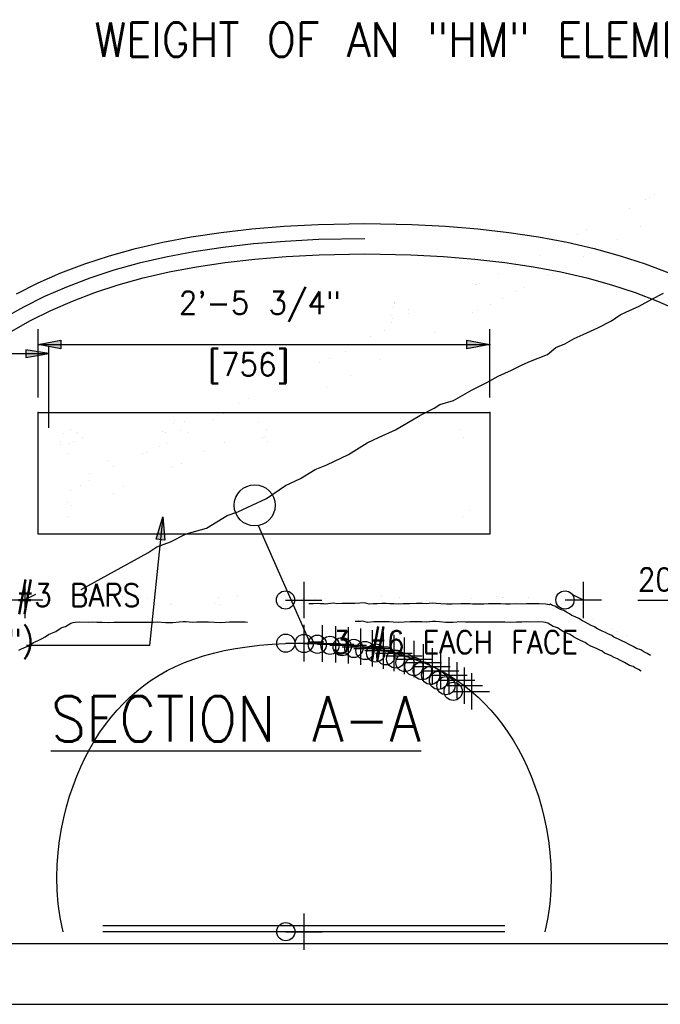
# Model space of a CAD drawing. Extents: x -23 to 2859, y -15 to 3983.
# Tile 41 of 50: x 177 to 213, y 163 to 217. Entities that reach past the tile are written whole.
import ezdxf
from ezdxf.enums import TextEntityAlignment as Align

# ---------------------------------------------------------------- set-up
doc = ezdxf.new("R2010")
doc.units = 0
doc.header["$LTSCALE"] = 25.4
doc.header["$MEASUREMENT"] = 0
doc.linetypes.add('HIDDEN2', pattern=[0.1875, 0.125, -0.0625])
for name, color, linetype in [('ARC-CENT', 1, 'CONTINUOUS'), ('ARC-CONST', 1, 'CONTINUOUS'), ('ARC-PTS', 1, 'CONTINUOUS'), ('ARC-SOIL', 1, 'CONTINUOUS'), ('BDR-TEXT', 1, 'CONTINUOUS'), ('BORDER', 1, 'CONTINUOUS'), ('COL_NUM', 7, 'CONTINUOUS'), ('FORM', 1, 'CONTINUOUS'), ('LABELS', 7, 'CONTINUOUS'), ('PAN_TS', 7, 'CONTINUOUS'), ('POINTS', 1, 'CONTINUOUS'), ('RS_LABELS', 7, 'CONTINUOUS'), ('TRASH', 1, 'CONTINUOUS')]:
    doc.layers.add(name, color=color, linetype=linetype)
doc.styles.add('TXT_SHX', font='txt.shx')

# ---------------------------------------------------------------- blocks, each defined once
blk = doc.blocks.new('SO3_B0')
at = {"layer": 'RS_LABELS', "linetype": 'CONTINUOUS'}
for points in [[(14.594, 32.437), (16.094, 32.719), (16.094, 32.156)], [(44.344, 32.437), (42.844, 32.156), (42.844, 32.719)], [(22.81, 21.079), (22.937, 19.558), (22.378, 19.615)]]:
    blk.add_hatch(color=7, dxfattribs=at).paths.add_polyline_path(points)
at = {"layer": 'BORDER', "color": 5, "linetype": 'CONTINUOUS'}
blk.add_lwpolyline([(44.344, 19.954), (14.594, 19.954), (14.594, 27.954), (44.344, 27.954)], close=True, dxfattribs=at)
at = {"layer": 'COL_NUM', "color": 7, "linetype": 'CONTINUOUS', "const_width": 0.00035}
for points in [[(15.902, 22.079), (15.902, 25.829, -0.414214), (16.902, 26.829), (42.219, 26.829, -0.414214), (43.219, 25.829), (43.219, 22.079, -0.414214), (42.219, 21.079), (16.902, 21.079, -0.414214)], [(16.574, 26.075, 1), (16.949, 26.075, 1)], [(29.356, 26.196, 1), (29.731, 26.196, 1)], [(42.414, 26.127, 1), (42.789, 26.127, 1)], [(16.418, 21.873, 1), (16.793, 21.873, 1)], [(29.126, 21.769, 1), (29.501, 21.769, 1)], [(42.183, 21.7, 1), (42.558, 21.7, 1)]]:
    blk.add_lwpolyline(points, format="xyb", close=True, dxfattribs=at)
for points in [[(19.621, 24.317), (17.27, 26.542, 0.406139), (16.224, 26.528), (16.26, 26.585, 0.425689), (16.281, 25.504), (18.661, 23.303)], [(32.725, 21.055), (29.1, 21.055, -0.414214), (28.725, 21.43), (28.725, 26.128, -0.414214), (29.475, 26.878, -0.414214), (30.225, 26.128), (30.225, 23.805)]]:
    blk.add_lwpolyline(points, format="xyb", dxfattribs=at)
at = {"layer": 'LABELS', "color": 253, "linetype": 'CONTINUOUS'}
for p, q in [((29.092, 20.512), (32.478, 12.856)), ((21.934, 12.62), (13.833, 12.62)), ((32.478, 12.856), (33.419, 12.856))]:
    blk.add_line(p, q, dxfattribs=at)
blk.add_circle((28.86, 21.844), 1.352, dxfattribs=at)
at = {"layer": 'PAN_TS', "color": 24, "linetype": 'CONTINUOUS'}
for p in [(14.594, 27.954), (44.344, 27.954)]:
    blk.add_point(p, dxfattribs=at)
at = {"layer": 'POINTS', "color": 7, "linetype": 'CONTINUOUS'}
blk.add_line((22.81, 21.079), (21.934, 12.62), dxfattribs=at)
at = {"layer": 'RS_LABELS', "color": 7, "linetype": 'CONTINUOUS'}
for p, q in [((14.594, 28.954), (14.594, 33.437)), ((44.344, 28.954), (44.344, 33.437)), ((14.594, 32.437), (44.344, 32.437))]:
    blk.add_line(p, q, dxfattribs=at)
for points in [[(14.594, 32.437), (16.094, 32.719), (16.094, 32.156)], [(44.344, 32.437), (42.844, 32.156), (42.844, 32.719)], [(22.81, 21.079), (22.937, 19.558), (22.378, 19.615)]]:
    blk.add_lwpolyline(points, close=True, dxfattribs=at)
at = {"layer": 'RS_LABELS', "color": 24, "linetype": 'CONTINUOUS'}
blk.add_point((44.344, 32.437), dxfattribs=at)
at = {"layer": 'POINTS', "color": 5, "linetype": 'CONTINUOUS', "style": 'TXT_SHX', "width": 0.9}
blk.add_text('WEIGHT OF AN "HM" ELEMENT=12,200# [5,500kg]', height=2.25, dxfattribs=at).set_placement((18.313, 51.383))
at = {"layer": 'POINTS', "color": 253, "linetype": 'CONTINUOUS', "style": 'TXT_SHX', "width": 0.9}
for s, p in [('TIES - #3 BARS', (21.322, 15.173)), ('(TYPE "E")', (14.32, 12.212))]:
    blk.add_text(s, height=1.5, dxfattribs=at).set_placement(p, align=Align.RIGHT)
blk.add_text('3 #6 EACH FACE', height=1.5, dxfattribs=at).set_placement((33.995, 12.077))
at = {"layer": 'POINTS', "color": 1, "linetype": 'CONTINUOUS', "style": 'TXT_SHX', "width": 0.9}
blk.add_text('%%uSECTION A-A', height=3, dxfattribs=at).set_placement((15.429, 6.283))
at = {"layer": 'RS_LABELS', "color": 5, "linetype": 'CONTINUOUS', "style": 'TXT_SHX', "width": 0.95}
for s, p in [('2\'-5 3/4" ', (29.831, 34.437)), ('[756]', (28.467, 30.376))]:
    blk.add_text(s, height=1.5, dxfattribs=at).set_placement(p, align=Align.CENTER)
blk = doc.blocks.new('SO3_B1')
at = {"layer": 'RS_LABELS', "linetype": 'CONTINUOUS'}
for points in [[(14.594, 32.437), (16.094, 32.719), (16.094, 32.156)], [(44.344, 32.437), (42.844, 32.156), (42.844, 32.719)], [(22.81, 21.079), (22.937, 19.558), (22.378, 19.615)]]:
    blk.add_hatch(color=7, dxfattribs=at).paths.add_polyline_path(points)
at = {"layer": 'BORDER', "color": 5, "linetype": 'CONTINUOUS'}
blk.add_lwpolyline([(44.344, 19.954), (14.594, 19.954), (14.594, 27.954), (44.344, 27.954)], close=True, dxfattribs=at)
at = {"layer": 'COL_NUM', "color": 7, "linetype": 'CONTINUOUS', "const_width": 0.00035}
for points in [[(15.902, 22.079), (15.902, 25.829, -0.414214), (16.902, 26.829), (42.219, 26.829, -0.414214), (43.219, 25.829), (43.219, 22.079, -0.414214), (42.219, 21.079), (16.902, 21.079, -0.414214)], [(16.574, 26.075, 1), (16.949, 26.075, 1)], [(29.356, 26.196, 1), (29.731, 26.196, 1)], [(42.414, 26.127, 1), (42.789, 26.127, 1)], [(16.418, 21.873, 1), (16.793, 21.873, 1)], [(29.126, 21.769, 1), (29.501, 21.769, 1)], [(42.183, 21.7, 1), (42.558, 21.7, 1)]]:
    blk.add_lwpolyline(points, format="xyb", close=True, dxfattribs=at)
for points in [[(19.621, 24.317), (17.27, 26.542, 0.406139), (16.224, 26.528), (16.26, 26.585, 0.425689), (16.281, 25.504), (18.661, 23.303)], [(32.725, 21.055), (29.1, 21.055, -0.414214), (28.725, 21.43), (28.725, 26.128, -0.414214), (29.475, 26.878, -0.414214), (30.225, 26.128), (30.225, 23.805)]]:
    blk.add_lwpolyline(points, format="xyb", dxfattribs=at)
at = {"layer": 'LABELS', "color": 253, "linetype": 'CONTINUOUS'}
for p, q in [((29.092, 20.512), (32.478, 12.856)), ((21.934, 12.62), (13.833, 12.62)), ((32.478, 12.856), (33.419, 12.856))]:
    blk.add_line(p, q, dxfattribs=at)
blk.add_circle((28.86, 21.844), 1.352, dxfattribs=at)
at = {"layer": 'PAN_TS', "color": 24, "linetype": 'CONTINUOUS'}
for p in [(14.594, 27.954), (44.344, 27.954)]:
    blk.add_point(p, dxfattribs=at)
at = {"layer": 'POINTS', "color": 7, "linetype": 'CONTINUOUS'}
blk.add_line((22.81, 21.079), (21.934, 12.62), dxfattribs=at)
at = {"layer": 'RS_LABELS', "color": 7, "linetype": 'CONTINUOUS'}
for p, q in [((14.594, 28.954), (14.594, 33.437)), ((44.344, 28.954), (44.344, 33.437)), ((14.594, 32.437), (44.344, 32.437))]:
    blk.add_line(p, q, dxfattribs=at)
for points in [[(14.594, 32.437), (16.094, 32.719), (16.094, 32.156)], [(44.344, 32.437), (42.844, 32.156), (42.844, 32.719)], [(22.81, 21.079), (22.937, 19.558), (22.378, 19.615)]]:
    blk.add_lwpolyline(points, close=True, dxfattribs=at)
at = {"layer": 'RS_LABELS', "color": 24, "linetype": 'CONTINUOUS'}
blk.add_point((44.344, 32.437), dxfattribs=at)
at = {"layer": 'POINTS', "color": 5, "linetype": 'CONTINUOUS', "style": 'TXT_SHX', "width": 0.9}
blk.add_text('WEIGHT OF AN "HM" ELEMENT=12,200# [5,500kg]', height=2.25, dxfattribs=at).set_placement((18.313, 51.383))
at = {"layer": 'POINTS', "color": 253, "linetype": 'CONTINUOUS', "style": 'TXT_SHX', "width": 0.9}
for s, p in [('TIES - #3 BARS', (21.322, 15.173)), ('(TYPE "E")', (14.32, 12.212))]:
    blk.add_text(s, height=1.5, dxfattribs=at).set_placement(p, align=Align.RIGHT)
blk.add_text('3 #6 EACH FACE', height=1.5, dxfattribs=at).set_placement((33.995, 12.077))
at = {"layer": 'POINTS', "color": 1, "linetype": 'CONTINUOUS', "style": 'TXT_SHX', "width": 0.9}
blk.add_text('%%uSECTION A-A', height=3, dxfattribs=at).set_placement((15.429, 6.283))
at = {"layer": 'RS_LABELS', "color": 5, "linetype": 'CONTINUOUS', "style": 'TXT_SHX', "width": 0.95}
for s, p in [('2\'-5 3/4" ', (29.831, 34.437)), ('[756]', (28.467, 30.376))]:
    blk.add_text(s, height=1.5, dxfattribs=at).set_placement(p, align=Align.CENTER)

msp = doc.modelspace()

# ---------------------------------------------------------------- hatches: boundary and pattern name
at = {"layer": 'BDR-TEXT', "linetype": 'CONTINUOUS'}
msp.add_hatch(color=7, dxfattribs=at).paths.add_polyline_path([(177.795, 199.01), (177.795, 198.593), (179.045, 198.801)])

# ---------------------------------------------------------------- linework, layer by layer
at = {"layer": 'ARC-CENT', "color": 7, "linetype": 'CONTINUOUS'}
msp.add_lwpolyline([(179.833, 167.075), (179.67, 167.847), (179.564, 168.6), (179.505, 169.334), (179.489, 170.049), (179.508, 170.744), (179.559, 171.42), (179.638, 172.076), (179.743, 172.713), (179.872, 173.331), (180.022, 173.93), (180.192, 174.509), (180.381, 175.069), (180.588, 175.61), (180.811, 176.131), (181.051, 176.633), (181.306, 177.116), (181.576, 177.579), (181.861, 178.024), (182.161, 178.448), (182.475, 178.854), (182.804, 179.24), (183.148, 179.607), (183.507, 179.955), (183.882, 180.283), (184.272, 180.592), (184.68, 180.881), (185.106, 181.152), (185.55, 181.403), (186.014, 181.635), (186.5, 181.847), (187.008, 182.04), (187.541, 182.214), (188.099, 182.368), (188.685, 182.504), (189.298, 182.619), (189.94, 182.716), (190.611, 182.793), (191.31, 182.851), (192.043, 182.89), (193.063, 182.909), (194.082, 182.89), (194.815, 182.851), (195.514, 182.793), (196.185, 182.716), (196.827, 182.619), (197.441, 182.504), (198.026, 182.368), (198.584, 182.214), (199.117, 182.04), (199.625, 181.847), (200.111, 181.635), (200.575, 181.403), (201.02, 181.152), (201.445, 180.881), (201.853, 180.592), (202.244, 180.283), (202.618, 179.955), (202.977, 179.607), (203.321, 179.24), (203.65, 178.854), (203.964, 178.448), (204.264, 178.024), (204.549, 177.579), (204.819, 177.116), (205.074, 176.633), (205.314, 176.131), (205.537, 175.61), (205.744, 175.069), (205.933, 174.509), (206.103, 173.93), (206.254, 173.331), (206.382, 172.713), (206.487, 172.076), (206.567, 171.42), (206.618, 170.744), (206.637, 170.049), (206.62, 169.334), (206.562, 168.6), (206.456, 167.847), (206.293, 167.075)], dxfattribs=at)
msp.add_lwpolyline([(179.833, 167.075), (179.67, 167.847), (179.564, 168.6), (179.505, 169.334), (179.489, 170.049), (179.508, 170.744), (179.559, 171.42), (179.638, 172.076), (179.743, 172.713), (179.872, 173.331), (180.022, 173.93), (180.192, 174.509), (180.381, 175.069), (180.588, 175.61), (180.811, 176.131), (181.051, 176.633), (181.306, 177.116), (181.576, 177.579), (181.861, 178.024), (182.161, 178.448), (182.475, 178.854), (182.804, 179.24), (183.148, 179.607), (183.507, 179.955), (183.882, 180.283), (184.272, 180.592), (184.68, 180.881), (185.106, 181.152), (185.55, 181.403), (186.014, 181.635), (186.5, 181.847), (187.008, 182.04), (187.541, 182.214), (188.099, 182.368), (188.685, 182.504), (189.298, 182.619), (189.94, 182.716), (190.611, 182.793), (191.31, 182.851), (192.043, 182.89), (193.063, 182.909), (194.082, 182.89), (194.815, 182.851), (195.514, 182.793), (196.185, 182.716), (196.827, 182.619), (197.441, 182.504), (198.026, 182.368), (198.584, 182.214), (199.117, 182.04), (199.625, 181.847), (200.111, 181.635), (200.575, 181.403), (201.02, 181.152), (201.445, 180.881), (201.853, 180.592), (202.244, 180.283), (202.618, 179.955), (202.977, 179.607), (203.321, 179.24), (203.65, 178.854), (203.964, 178.448), (204.264, 178.024), (204.549, 177.579), (204.819, 177.116), (205.074, 176.633), (205.314, 176.131), (205.537, 175.61), (205.744, 175.069), (205.933, 174.509), (206.103, 173.93), (206.254, 173.331), (206.382, 172.713), (206.487, 172.076), (206.567, 171.42), (206.618, 170.744), (206.637, 170.049), (206.62, 169.334), (206.562, 168.6), (206.456, 167.847), (206.293, 167.075)], dxfattribs=at)
at = {"layer": 'ARC-CONST', "color": 7, "linetype": 'CONTINUOUS'}
for p, q in [((177.729, 186.283), (177.729, 184.283)), ((177.729, 186.283), (177.729, 184.283)), ((208.396, 186.283), (208.396, 184.283)), ((208.396, 186.283), (208.396, 184.283)), ((178.313, 185.575), (177.729, 185.283)), ((178.313, 185.575), (177.729, 185.283)), ((207.813, 185.575), (208.396, 185.283)), ((207.813, 185.575), (208.396, 185.283)), ((176.729, 185.283), (178.729, 185.283)), ((176.729, 185.283), (178.729, 185.283)), ((207.396, 185.283), (209.396, 185.283)), ((207.396, 185.283), (209.396, 185.283)), ((193.063, 168.075), (193.063, 166.075)), ((193.063, 168.075), (193.063, 166.075)), ((192.063, 167.075), (194.063, 167.075)), ((192.063, 167.075), (194.063, 167.075))]:
    msp.add_line(p, q, dxfattribs=at)
for centre in [(207.396, 185.283), (207.396, 185.283), (192.063, 167.075), (192.063, 167.075)]:
    msp.add_circle(centre, 0.5, dxfattribs=at)
at = {"layer": 'ARC-PTS', "color": 5, "linetype": 'CONTINUOUS'}
for p, q in [((193.063, 183.909), (193.063, 181.909)), ((193.063, 183.909), (193.063, 181.909)), ((194.068, 183.89), (194.068, 181.89)), ((194.068, 183.89), (194.068, 181.89)), ((194.796, 183.852), (194.796, 181.852)), ((194.796, 183.852), (194.796, 181.852)), ((195.491, 183.794), (195.491, 181.794)), ((195.491, 183.794), (195.491, 181.794)), ((196.158, 183.718), (196.158, 181.718)), ((196.158, 183.718), (196.158, 181.718)), ((196.798, 183.622), (196.798, 181.622)), ((196.798, 183.622), (196.798, 181.622)), ((197.411, 183.506), (197.411, 181.506)), ((197.411, 183.506), (197.411, 181.506)), ((197.997, 183.371), (197.997, 181.371)), ((197.997, 183.371), (197.997, 181.371)), ((198.558, 183.216), (198.558, 181.216)), ((198.558, 183.216), (198.558, 181.216)), ((192.063, 182.909), (194.063, 182.909)), ((192.063, 182.909), (194.063, 182.909)), ((193.068, 182.89), (195.068, 182.89)), ((193.068, 182.89), (195.068, 182.89)), ((193.796, 182.852), (195.796, 182.852)), ((193.796, 182.852), (195.796, 182.852)), ((194.491, 182.794), (196.491, 182.794)), ((194.491, 182.794), (196.491, 182.794)), ((195.158, 182.718), (197.158, 182.718)), ((195.158, 182.718), (197.158, 182.718)), ((199.093, 183.042), (199.093, 181.042)), ((199.093, 183.042), (199.093, 181.042)), ((199.606, 182.848), (199.606, 180.848)), ((199.606, 182.848), (199.606, 180.848)), ((195.798, 182.622), (197.798, 182.622)), ((195.798, 182.622), (197.798, 182.622)), ((196.411, 182.506), (198.411, 182.506)), ((196.411, 182.506), (198.411, 182.506)), ((196.997, 182.371), (198.997, 182.371)), ((196.997, 182.371), (198.997, 182.371)), ((197.558, 182.216), (199.558, 182.216)), ((197.558, 182.216), (199.558, 182.216)), ((200.096, 182.633), (200.096, 180.633)), ((200.096, 182.633), (200.096, 180.633)), ((200.566, 182.4), (200.566, 180.4)), ((200.566, 182.4), (200.566, 180.4)), ((201.016, 182.146), (201.016, 180.146)), ((201.016, 182.146), (201.016, 180.146)), ((198.093, 182.042), (200.093, 182.042)), ((198.093, 182.042), (200.093, 182.042)), ((198.606, 181.848), (200.606, 181.848)), ((198.606, 181.848), (200.606, 181.848)), ((199.096, 181.633), (201.096, 181.633)), ((199.096, 181.633), (201.096, 181.633)), ((201.447, 181.872), (201.447, 179.872)), ((201.447, 181.872), (201.447, 179.872)), ((201.861, 181.579), (201.861, 179.579)), ((201.861, 181.579), (201.861, 179.579)), ((199.566, 181.4), (201.566, 181.4)), ((199.566, 181.4), (201.566, 181.4)), ((200.016, 181.146), (202.016, 181.146)), ((200.016, 181.146), (202.016, 181.146)), ((202.257, 181.267), (202.257, 179.267)), ((202.257, 181.267), (202.257, 179.267)), ((200.447, 180.872), (202.447, 180.872)), ((200.447, 180.872), (202.447, 180.872)), ((200.861, 180.579), (202.861, 180.579)), ((200.861, 180.579), (202.861, 180.579)), ((201.257, 180.267), (203.257, 180.267)), ((201.257, 180.267), (203.257, 180.267)), ((193.063, 168.075), (193.063, 166.075)), ((193.063, 168.075), (193.063, 166.075)), ((192.063, 167.075), (194.063, 167.075)), ((192.063, 167.075), (194.063, 167.075))]:
    msp.add_line(p, q, dxfattribs=at)
at = {"layer": 'ARC-PTS', "color": 7, "linetype": 'CONTINUOUS'}
msp.add_lwpolyline([(193.063, 182.909), (194.082, 182.89), (194.815, 182.851), (195.514, 182.793), (196.185, 182.716), (196.827, 182.619), (197.441, 182.504), (198.026, 182.368), (198.584, 182.214), (199.117, 182.04), (199.625, 181.847), (200.111, 181.635), (200.575, 181.403), (201.02, 181.152), (201.445, 180.881), (201.853, 180.592), (202.244, 180.283), (202.618, 179.955), (202.977, 179.607), (203.321, 179.24), (203.65, 178.854), (203.964, 178.448), (204.264, 178.024), (204.549, 177.579), (204.819, 177.116), (205.074, 176.633), (205.314, 176.131), (205.537, 175.61), (205.744, 175.069), (205.933, 174.509), (206.103, 173.93), (206.254, 173.331), (206.382, 172.713), (206.487, 172.076), (206.567, 171.42), (206.618, 170.744), (206.637, 170.049), (206.62, 169.334), (206.562, 168.6), (206.456, 167.847), (206.293, 167.075)], dxfattribs=at)
msp.add_lwpolyline([(193.063, 182.909), (194.082, 182.89), (194.815, 182.851), (195.514, 182.793), (196.185, 182.716), (196.827, 182.619), (197.441, 182.504), (198.026, 182.368), (198.584, 182.214), (199.117, 182.04), (199.625, 181.847), (200.111, 181.635), (200.575, 181.403), (201.02, 181.152), (201.445, 180.881), (201.853, 180.592), (202.244, 180.283), (202.618, 179.955), (202.977, 179.607), (203.321, 179.24), (203.65, 178.854), (203.964, 178.448), (204.264, 178.024), (204.549, 177.579), (204.819, 177.116), (205.074, 176.633), (205.314, 176.131), (205.537, 175.61), (205.744, 175.069), (205.933, 174.509), (206.103, 173.93), (206.254, 173.331), (206.382, 172.713), (206.487, 172.076), (206.567, 171.42), (206.618, 170.744), (206.637, 170.049), (206.62, 169.334), (206.562, 168.6), (206.456, 167.847), (206.293, 167.075)], dxfattribs=at)
at = {"layer": 'ARC-PTS', "color": 5, "linetype": 'CONTINUOUS'}
for centre in [(192.063, 182.909), (192.063, 182.909), (193.068, 182.89), (193.068, 182.89), (193.796, 182.852), (193.796, 182.852), (194.491, 182.794), (194.491, 182.794), (195.158, 182.718), (195.158, 182.718), (195.798, 182.622), (195.798, 182.622), (196.411, 182.506), (196.411, 182.506), (196.997, 182.371), (196.997, 182.371), (197.558, 182.216), (197.558, 182.216), (198.093, 182.042), (198.093, 182.042), (198.606, 181.848), (198.606, 181.848), (199.096, 181.633), (199.096, 181.633), (199.566, 181.4), (199.566, 181.4), (200.016, 181.146), (200.016, 181.146), (200.447, 180.872), (200.447, 180.872), (200.861, 180.579), (200.861, 180.579), (201.257, 180.267), (201.257, 180.267), (192.063, 167.075), (192.063, 167.075)]:
    msp.add_circle(centre, 0.5, dxfattribs=at)
at = {"layer": 'ARC-SOIL', "color": 234, "linetype": 'CONTINUOUS', "const_width": 0.00025}
for points in [[(177.356, 183.977), (177.591, 184.115), (177.743, 184.205), (177.977, 184.316), (178.214, 184.436), (178.428, 184.536), (178.604, 184.642), (178.781, 184.726), (178.927, 184.804), (179.031, 184.852), (179.161, 184.912), (179.241, 184.952), (179.021, 185.065), (179.177, 184.997), (179.119, 185.215), (179.241, 184.936), (179.319, 185.189), (179.279, 184.942), (179.415, 185.095), (179.349, 184.983), (179.474, 185.037), (179.538, 185.077), (179.59, 185.095), (179.69, 185.147), (179.776, 185.207), (179.892, 185.249), (179.972, 185.319), (180.112, 185.373), (180.181, 185.389), (180.349, 185.391), (180.573, 185.397), (180.785, 185.407), (180.926, 185.393), (181.046, 185.403), (181.156, 185.409), (181.296, 185.399), (181.51, 185.397), (181.633, 185.409), (181.729, 185.419), (181.857, 185.437), (181.981, 185.433), (182.127, 185.427), (182.32, 185.431), (182.47, 185.445), (182.62, 185.437), (182.792, 185.435), (182.902, 185.417), (183.043, 185.409), (183.133, 185.401), (183.135, 185.405), (183.085, 185.519), (183.183, 185.403), (183.229, 185.561), (183.227, 185.433), (183.329, 185.509), (183.265, 185.417), (183.329, 185.423), (183.483, 185.401), (183.571, 185.373), (183.736, 185.375), (183.832, 185.369), (183.986, 185.371), (184.14, 185.369), (184.565, 185.335), (184.853, 185.355), (185.064, 185.361), (185.292, 185.355), (185.442, 185.373), (185.59, 185.367), (185.765, 185.377), (185.949, 185.377), (186.141, 185.373), (186.402, 185.385), (186.672, 185.361), (186.848, 185.365), (187.091, 185.387), (187.311, 185.385), (187.487, 185.387), (187.657, 185.395), (187.85, 185.411), (188.04, 185.413), (188.174, 185.437), (188.294, 185.421), (188.448, 185.445), (188.569, 185.419), (188.721, 185.425), (188.877, 185.423), (189.033, 185.413), (189.145, 185.425), (189.276, 185.439), (189.41, 185.449), (189.402, 185.451), (189.284, 185.593), (189.38, 185.465), (189.4, 185.559), (189.42, 185.451), (189.472, 185.493), (189.422, 185.467), (189.42, 185.469), (189.582, 185.425), (189.782, 185.403), (190.035, 185.405), (190.051, 185.391), (190.289, 185.423), (190.558, 185.371), (190.896, 185.375), (191.218, 185.349), (191.419, 185.353), (191.557, 185.367), (191.861, 185.383), (192.086, 185.367), (192.172, 185.385), (192.416, 185.381), (192.639, 185.379), (192.941, 185.367), (193.141, 185.355), (193.315, 185.351), (193.45, 185.379)], [(177.356, 183.977), (177.591, 184.115), (177.743, 184.205), (177.977, 184.316), (178.214, 184.436), (178.428, 184.536), (178.604, 184.642), (178.781, 184.726), (178.927, 184.804), (179.031, 184.852), (179.161, 184.912), (179.241, 184.952), (179.021, 185.065), (179.177, 184.997), (179.119, 185.215), (179.241, 184.936), (179.319, 185.189), (179.279, 184.942), (179.415, 185.095), (179.349, 184.983), (179.474, 185.037), (179.538, 185.077), (179.59, 185.095), (179.69, 185.147), (179.776, 185.207), (179.892, 185.249), (179.972, 185.319), (180.112, 185.373), (180.181, 185.389), (180.349, 185.391), (180.573, 185.397), (180.785, 185.407), (180.926, 185.393), (181.046, 185.403), (181.156, 185.409), (181.296, 185.399), (181.51, 185.397), (181.633, 185.409), (181.729, 185.419), (181.857, 185.437), (181.981, 185.433), (182.127, 185.427), (182.32, 185.431), (182.47, 185.445), (182.62, 185.437), (182.792, 185.435), (182.902, 185.417), (183.043, 185.409), (183.133, 185.401), (183.135, 185.405), (183.085, 185.519), (183.183, 185.403), (183.229, 185.561), (183.227, 185.433), (183.329, 185.509), (183.265, 185.417), (183.329, 185.423), (183.483, 185.401), (183.571, 185.373), (183.736, 185.375), (183.832, 185.369), (183.986, 185.371), (184.14, 185.369), (184.565, 185.335), (184.853, 185.355), (185.064, 185.361), (185.292, 185.355), (185.442, 185.373), (185.59, 185.367), (185.765, 185.377), (185.949, 185.377), (186.141, 185.373), (186.402, 185.385), (186.672, 185.361), (186.848, 185.365), (187.091, 185.387), (187.311, 185.385), (187.487, 185.387), (187.657, 185.395), (187.85, 185.411), (188.04, 185.413), (188.174, 185.437), (188.294, 185.421), (188.448, 185.445), (188.569, 185.419), (188.721, 185.425), (188.877, 185.423), (189.033, 185.413), (189.145, 185.425), (189.276, 185.439), (189.41, 185.449), (189.402, 185.451), (189.284, 185.593), (189.38, 185.465), (189.4, 185.559), (189.42, 185.451), (189.472, 185.493), (189.422, 185.467), (189.42, 185.469), (189.582, 185.425), (189.782, 185.403), (190.035, 185.405), (190.051, 185.391), (190.289, 185.423), (190.558, 185.371), (190.896, 185.375), (191.218, 185.349), (191.419, 185.353), (191.557, 185.367), (191.861, 185.383), (192.086, 185.367), (192.172, 185.385), (192.416, 185.381), (192.639, 185.379), (192.941, 185.367), (193.141, 185.355), (193.315, 185.351), (193.45, 185.379)], [(212.125, 182.635), (211.92, 182.723), (211.786, 182.817), (211.976, 182.849), (211.81, 182.843), (211.912, 183.004), (211.802, 182.883), (211.8, 183.152), (211.846, 182.853), (211.658, 183.132), (211.754, 182.888), (211.484, 183.12), (211.714, 182.807), (211.502, 182.894), (211.281, 183.046), (211.039, 183.176), (210.819, 183.316), (210.582, 183.396), (210.362, 183.502), (210.094, 183.631), (209.907, 183.707), (209.877, 183.685), (209.675, 183.809), (209.357, 183.977), (209.122, 184.115), (208.97, 184.205), (208.736, 184.316), (208.499, 184.436), (208.285, 184.536), (208.109, 184.642), (207.931, 184.726), (207.786, 184.804), (207.682, 184.852), (207.552, 184.912), (207.472, 184.952), (207.692, 185.065), (207.536, 184.997), (207.594, 185.215), (207.472, 184.936), (207.394, 185.189), (207.434, 184.942), (207.298, 185.095), (207.364, 184.983), (207.238, 185.037), (207.174, 185.077), (207.123, 185.095), (207.023, 185.147), (206.937, 185.207), (206.821, 185.249), (206.741, 185.319), (206.601, 185.373), (206.531, 185.389), (206.364, 185.391), (206.14, 185.397), (205.928, 185.407), (205.786, 185.393), (205.667, 185.403), (205.557, 185.409), (205.417, 185.399), (205.203, 185.397), (205.08, 185.409), (204.984, 185.419), (204.856, 185.437), (204.732, 185.433), (204.586, 185.427), (204.393, 185.431), (204.243, 185.445), (204.093, 185.437), (203.921, 185.435), (203.811, 185.417), (203.67, 185.409), (203.58, 185.401), (203.578, 185.405), (203.628, 185.519), (203.53, 185.403), (203.484, 185.561), (203.486, 185.433), (203.384, 185.509), (203.448, 185.417), (203.384, 185.423), (203.23, 185.401), (203.142, 185.373), (202.977, 185.375), (202.881, 185.369), (202.727, 185.371), (202.573, 185.369), (202.148, 185.335), (201.86, 185.355), (201.648, 185.361), (201.421, 185.355), (201.271, 185.373), (201.123, 185.367), (200.947, 185.377), (200.764, 185.377), (200.572, 185.373), (200.31, 185.385), (200.041, 185.361), (199.865, 185.365), (199.621, 185.387), (199.402, 185.385), (199.226, 185.387), (199.056, 185.395), (198.862, 185.411), (198.673, 185.413), (198.539, 185.437), (198.419, 185.421), (198.265, 185.445), (198.144, 185.419), (197.992, 185.425), (197.836, 185.423), (197.68, 185.413), (197.568, 185.425), (197.437, 185.439), (197.303, 185.449), (197.311, 185.451), (197.429, 185.593), (197.333, 185.465), (197.313, 185.559), (197.293, 185.451), (197.241, 185.493), (197.291, 185.467), (197.293, 185.469), (197.131, 185.425), (196.931, 185.403), (196.678, 185.405), (196.662, 185.391), (196.424, 185.423), (196.154, 185.371), (195.817, 185.375), (195.495, 185.349), (195.294, 185.353), (195.156, 185.367), (194.852, 185.383), (194.627, 185.367), (194.541, 185.385), (194.297, 185.381), (194.073, 185.379), (193.772, 185.367), (193.572, 185.355), (193.398, 185.351), (193.263, 185.379)], [(212.125, 182.635), (211.92, 182.723), (211.786, 182.817), (211.976, 182.849), (211.81, 182.843), (211.912, 183.004), (211.802, 182.883), (211.8, 183.152), (211.846, 182.853), (211.658, 183.132), (211.754, 182.888), (211.484, 183.12), (211.714, 182.807), (211.502, 182.894), (211.281, 183.046), (211.039, 183.176), (210.819, 183.316), (210.582, 183.396), (210.362, 183.502), (210.094, 183.631), (209.907, 183.707), (209.877, 183.685), (209.675, 183.809), (209.357, 183.977), (209.122, 184.115), (208.97, 184.205), (208.736, 184.316), (208.499, 184.436), (208.285, 184.536), (208.109, 184.642), (207.931, 184.726), (207.786, 184.804), (207.682, 184.852), (207.552, 184.912), (207.472, 184.952), (207.692, 185.065), (207.536, 184.997), (207.594, 185.215), (207.472, 184.936), (207.394, 185.189), (207.434, 184.942), (207.298, 185.095), (207.364, 184.983), (207.238, 185.037), (207.174, 185.077), (207.123, 185.095), (207.023, 185.147), (206.937, 185.207), (206.821, 185.249), (206.741, 185.319), (206.601, 185.373), (206.531, 185.389), (206.364, 185.391), (206.14, 185.397), (205.928, 185.407), (205.786, 185.393), (205.667, 185.403), (205.557, 185.409), (205.417, 185.399), (205.203, 185.397), (205.08, 185.409), (204.984, 185.419), (204.856, 185.437), (204.732, 185.433), (204.586, 185.427), (204.393, 185.431), (204.243, 185.445), (204.093, 185.437), (203.921, 185.435), (203.811, 185.417), (203.67, 185.409), (203.58, 185.401), (203.578, 185.405), (203.628, 185.519), (203.53, 185.403), (203.484, 185.561), (203.486, 185.433), (203.384, 185.509), (203.448, 185.417), (203.384, 185.423), (203.23, 185.401), (203.142, 185.373), (202.977, 185.375), (202.881, 185.369), (202.727, 185.371), (202.573, 185.369), (202.148, 185.335), (201.86, 185.355), (201.648, 185.361), (201.421, 185.355), (201.271, 185.373), (201.123, 185.367), (200.947, 185.377), (200.764, 185.377), (200.572, 185.373), (200.31, 185.385), (200.041, 185.361), (199.865, 185.365), (199.621, 185.387), (199.402, 185.385), (199.226, 185.387), (199.056, 185.395), (198.862, 185.411), (198.673, 185.413), (198.539, 185.437), (198.419, 185.421), (198.265, 185.445), (198.144, 185.419), (197.992, 185.425), (197.836, 185.423), (197.68, 185.413), (197.568, 185.425), (197.437, 185.439), (197.303, 185.449), (197.311, 185.451), (197.429, 185.593), (197.333, 185.465), (197.313, 185.559), (197.293, 185.451), (197.241, 185.493), (197.291, 185.467), (197.293, 185.469), (197.131, 185.425), (196.931, 185.403), (196.678, 185.405), (196.662, 185.391), (196.424, 185.423), (196.154, 185.371), (195.817, 185.375), (195.495, 185.349), (195.294, 185.353), (195.156, 185.367), (194.852, 185.383), (194.627, 185.367), (194.541, 185.385), (194.297, 185.381), (194.073, 185.379), (193.772, 185.367), (193.572, 185.355), (193.398, 185.351), (193.263, 185.379)], [(177.27, 183.57), (177.461, 183.653), (177.569, 183.709), (177.707, 183.807), (177.879, 183.889), (178.047, 183.965), (178.216, 184.059), (178.358, 184.129), (178.558, 184.259), (178.762, 184.35), (178.945, 184.432), (179.077, 184.52), (179.227, 184.616), (179.391, 184.704), (179.562, 184.756), (179.728, 184.854), (179.868, 184.948), (180.012, 184.979), (180.122, 185.047), (180.173, 185.019), (180.383, 185.049), (180.733, 185.075), (181.226, 185.065), (181.43, 185.077), (181.697, 185.059), (181.995, 185.069), (182.33, 185.043), (182.578, 185.059), (182.86, 185.069), (183.157, 185.071), (183.523, 185.069), (183.768, 185.057), (183.87, 185.057), (184.07, 185.057), (184.389, 185.055), (184.535, 185.071), (184.781, 185.071), (185.038, 185.075), (185.506, 185.053), (185.831, 185.051), (186.133, 185.075), (186.382, 185.091), (186.608, 185.101), (186.944, 185.071), (187.143, 185.079), (187.475, 185.087), (187.85, 185.073), (188.188, 185.069), (188.468, 185.051), (188.709, 185.071), (188.953, 185.073), (189.139, 185.079), (189.368, 185.081), (189.628, 185.077), (189.855, 185.073), (190.075, 185.057), (190.331, 185.119), (190.588, 185.103), (190.86, 185.097), (191.154, 185.079), (191.363, 185.081), (191.561, 185.083), (191.819, 185.073), (192.042, 185.101), (192.186, 185.091), (192.336, 185.073), (192.464, 185.057), (192.568, 185.067), (192.735, 185.067), (192.879, 185.083), (193.137, 185.071), (193.291, 185.071), (193.378, 185.061)], [(177.27, 183.57), (177.461, 183.653), (177.569, 183.709), (177.707, 183.807), (177.879, 183.889), (178.047, 183.965), (178.216, 184.059), (178.358, 184.129), (178.558, 184.259), (178.762, 184.35), (178.945, 184.432), (179.077, 184.52), (179.227, 184.616), (179.391, 184.704), (179.562, 184.756), (179.728, 184.854), (179.868, 184.948), (180.012, 184.979), (180.122, 185.047), (180.173, 185.019), (180.383, 185.049), (180.733, 185.075), (181.226, 185.065), (181.43, 185.077), (181.697, 185.059), (181.995, 185.069), (182.33, 185.043), (182.578, 185.059), (182.86, 185.069), (183.157, 185.071), (183.523, 185.069), (183.768, 185.057), (183.87, 185.057), (184.07, 185.057), (184.389, 185.055), (184.535, 185.071), (184.781, 185.071), (185.038, 185.075), (185.506, 185.053), (185.831, 185.051), (186.133, 185.075), (186.382, 185.091), (186.608, 185.101), (186.944, 185.071), (187.143, 185.079), (187.475, 185.087), (187.85, 185.073), (188.188, 185.069), (188.468, 185.051), (188.709, 185.071), (188.953, 185.073), (189.139, 185.079), (189.368, 185.081), (189.628, 185.077), (189.855, 185.073), (190.075, 185.057), (190.331, 185.119), (190.588, 185.103), (190.86, 185.097), (191.154, 185.079), (191.363, 185.081), (191.561, 185.083), (191.819, 185.073), (192.042, 185.101), (192.186, 185.091), (192.336, 185.073), (192.464, 185.057), (192.568, 185.067), (192.735, 185.067), (192.879, 185.083), (193.137, 185.071), (193.291, 185.071), (193.378, 185.061)]]:
    msp.add_lwpolyline(points, dxfattribs=at)
at = {"layer": 'ARC-SOIL', "color": 234, "linetype": 'CONTINUOUS'}
for points in [[(212.087, 182.241), (211.906, 182.349), (211.72, 182.443), (211.554, 182.551), (211.33, 182.615), (211.141, 182.725), (210.915, 182.839), (210.725, 182.942), (210.516, 183.034), (210.364, 183.112), (210.198, 183.186), (210.072, 183.236), (209.958, 183.33), (209.745, 183.42), (209.619, 183.49), (209.443, 183.57), (209.251, 183.653), (209.144, 183.709), (209.006, 183.807), (208.834, 183.889), (208.666, 183.965), (208.497, 184.059), (208.355, 184.129), (208.155, 184.259), (207.951, 184.35), (207.768, 184.432), (207.636, 184.52), (207.486, 184.616), (207.322, 184.704), (207.151, 184.756), (206.985, 184.854), (206.845, 184.948), (206.701, 184.979), (206.591, 185.047), (206.539, 185.019), (206.33, 185.049), (205.98, 185.075), (205.487, 185.065), (205.283, 185.077), (205.016, 185.059), (204.718, 185.069), (204.383, 185.043), (204.135, 185.059), (203.853, 185.069), (203.556, 185.071), (203.19, 185.069), (202.945, 185.057), (202.843, 185.057), (202.643, 185.057), (202.323, 185.055), (202.178, 185.071), (201.932, 185.071), (201.674, 185.075), (201.207, 185.053), (200.882, 185.051), (200.58, 185.075), (200.33, 185.091), (200.105, 185.101), (199.769, 185.071), (199.569, 185.079), (199.238, 185.087), (198.862, 185.073), (198.525, 185.069), (198.245, 185.051), (198.004, 185.071), (197.76, 185.073), (197.574, 185.079), (197.345, 185.081), (197.085, 185.077), (196.857, 185.073), (196.638, 185.057), (196.382, 185.119), (196.124, 185.103), (195.853, 185.097), (195.559, 185.079), (195.35, 185.081), (195.152, 185.083), (194.894, 185.073), (194.671, 185.101), (194.527, 185.091), (194.377, 185.073), (194.249, 185.057), (194.145, 185.067), (193.978, 185.067), (193.834, 185.083), (193.576, 185.071), (193.422, 185.071), (193.334, 185.061)], [(212.087, 182.241), (211.906, 182.349), (211.72, 182.443), (211.554, 182.551), (211.33, 182.615), (211.141, 182.725), (210.915, 182.839), (210.725, 182.942), (210.516, 183.034), (210.364, 183.112), (210.198, 183.186), (210.072, 183.236), (209.958, 183.33), (209.745, 183.42), (209.619, 183.49), (209.443, 183.57), (209.251, 183.653), (209.144, 183.709), (209.006, 183.807), (208.834, 183.889), (208.666, 183.965), (208.497, 184.059), (208.355, 184.129), (208.155, 184.259), (207.951, 184.35), (207.768, 184.432), (207.636, 184.52), (207.486, 184.616), (207.322, 184.704), (207.151, 184.756), (206.985, 184.854), (206.845, 184.948), (206.701, 184.979), (206.591, 185.047), (206.539, 185.019), (206.33, 185.049), (205.98, 185.075), (205.487, 185.065), (205.283, 185.077), (205.016, 185.059), (204.718, 185.069), (204.383, 185.043), (204.135, 185.059), (203.853, 185.069), (203.556, 185.071), (203.19, 185.069), (202.945, 185.057), (202.843, 185.057), (202.643, 185.057), (202.323, 185.055), (202.178, 185.071), (201.932, 185.071), (201.674, 185.075), (201.207, 185.053), (200.882, 185.051), (200.58, 185.075), (200.33, 185.091), (200.105, 185.101), (199.769, 185.071), (199.569, 185.079), (199.238, 185.087), (198.862, 185.073), (198.525, 185.069), (198.245, 185.051), (198.004, 185.071), (197.76, 185.073), (197.574, 185.079), (197.345, 185.081), (197.085, 185.077), (196.857, 185.073), (196.638, 185.057), (196.382, 185.119), (196.124, 185.103), (195.853, 185.097), (195.559, 185.079), (195.35, 185.081), (195.152, 185.083), (194.894, 185.073), (194.671, 185.101), (194.527, 185.091), (194.377, 185.073), (194.249, 185.057), (194.145, 185.067), (193.978, 185.067), (193.834, 185.083), (193.576, 185.071), (193.422, 185.071), (193.334, 185.061)], [(177.406, 182.519), (177.544, 182.596), (177.677, 182.656), (177.892, 182.75), (178.091, 182.854), (178.215, 182.942), (178.3, 182.982), (178.495, 183.07), (178.68, 183.172), (178.853, 183.258), (179.039, 183.378), (179.171, 183.438), (179.43, 183.553), (179.624, 183.683), (179.734, 183.753), (179.775, 183.776), (179.967, 183.833), (180.261, 184.007), (180.269, 184.012), (180.394, 184.04), (180.395, 184.041), (180.491, 184.055), (180.76, 184.075), (181.245, 184.065), (181.425, 184.075), (181.68, 184.058), (181.973, 184.068), (182.324, 184.041), (182.628, 184.061), (182.881, 184.069), (183.158, 184.071), (183.496, 184.069), (183.744, 184.057), (184.067, 184.057), (184.441, 184.055), (184.59, 184.071), (184.789, 184.071), (185.023, 184.075), (185.479, 184.054), (185.868, 184.051), (186.204, 184.078), (186.437, 184.093), (186.586, 184.099), (186.919, 184.07), (187.175, 184.08), (187.468, 184.087), (187.826, 184.074), (188.15, 184.07), (188.477, 184.049), (188.754, 184.072), (188.973, 184.073), (189.159, 184.079), (189.365, 184.081), (189.611, 184.077), (189.81, 184.074), (189.967, 184.063)], [(177.406, 182.519), (177.544, 182.596), (177.677, 182.656), (177.892, 182.75), (178.091, 182.854), (178.215, 182.942), (178.3, 182.982), (178.495, 183.07), (178.68, 183.172), (178.853, 183.258), (179.039, 183.378), (179.171, 183.438), (179.43, 183.553), (179.624, 183.683), (179.734, 183.753), (179.775, 183.776), (179.967, 183.833), (180.261, 184.007), (180.269, 184.012), (180.394, 184.04), (180.395, 184.041), (180.491, 184.055), (180.76, 184.075), (181.245, 184.065), (181.425, 184.075), (181.68, 184.058), (181.973, 184.068), (182.324, 184.041), (182.628, 184.061), (182.881, 184.069), (183.158, 184.071), (183.496, 184.069), (183.744, 184.057), (184.067, 184.057), (184.441, 184.055), (184.59, 184.071), (184.789, 184.071), (185.023, 184.075), (185.479, 184.054), (185.868, 184.051), (186.204, 184.078), (186.437, 184.093), (186.586, 184.099), (186.919, 184.07), (187.175, 184.08), (187.468, 184.087), (187.826, 184.074), (188.15, 184.07), (188.477, 184.049), (188.754, 184.072), (188.973, 184.073), (189.159, 184.079), (189.365, 184.081), (189.611, 184.077), (189.81, 184.074), (189.967, 184.063)], [(211.577, 181.381), (211.424, 181.472), (211.22, 181.575), (211.135, 181.631), (210.937, 181.687), (210.665, 181.845), (210.45, 181.953), (210.284, 182.044), (210.086, 182.131), (209.932, 182.21), (209.81, 182.264), (209.557, 182.364), (209.436, 182.465), (209.307, 182.519), (209.168, 182.596), (209.036, 182.656), (208.82, 182.75), (208.621, 182.854), (208.497, 182.942), (208.413, 182.982), (208.218, 183.07), (208.033, 183.172), (207.859, 183.258), (207.674, 183.378), (207.542, 183.438), (207.283, 183.553), (207.089, 183.683), (206.979, 183.753), (206.937, 183.776), (206.746, 183.833), (206.451, 184.007), (206.444, 184.012), (206.319, 184.04), (206.318, 184.041), (206.222, 184.055), (205.953, 184.075), (205.468, 184.065), (205.287, 184.075), (205.032, 184.058), (204.74, 184.068), (204.389, 184.041), (204.085, 184.061), (203.832, 184.069), (203.555, 184.071), (203.217, 184.069), (202.969, 184.057), (202.646, 184.057), (202.272, 184.055), (202.123, 184.071), (201.924, 184.071), (201.69, 184.075), (201.234, 184.054), (200.845, 184.051), (200.508, 184.078), (200.276, 184.093), (200.127, 184.099), (199.794, 184.07), (199.537, 184.08), (199.245, 184.087), (198.887, 184.074), (198.563, 184.07), (198.236, 184.049), (197.958, 184.072), (197.74, 184.073), (197.554, 184.079), (197.348, 184.081), (197.102, 184.077), (196.902, 184.074), (196.554, 184.049), (196.293, 184.112), (196.166, 184.104), (195.894, 184.098), (195.865, 184.096)], [(211.577, 181.381), (211.424, 181.472), (211.22, 181.575), (211.135, 181.631), (210.937, 181.687), (210.665, 181.845), (210.45, 181.953), (210.284, 182.044), (210.086, 182.131), (209.932, 182.21), (209.81, 182.264), (209.557, 182.364), (209.436, 182.465), (209.307, 182.519), (209.168, 182.596), (209.036, 182.656), (208.82, 182.75), (208.621, 182.854), (208.497, 182.942), (208.413, 182.982), (208.218, 183.07), (208.033, 183.172), (207.859, 183.258), (207.674, 183.378), (207.542, 183.438), (207.283, 183.553), (207.089, 183.683), (206.979, 183.753), (206.937, 183.776), (206.746, 183.833), (206.451, 184.007), (206.444, 184.012), (206.319, 184.04), (206.318, 184.041), (206.222, 184.055), (205.953, 184.075), (205.468, 184.065), (205.287, 184.075), (205.032, 184.058), (204.74, 184.068), (204.389, 184.041), (204.085, 184.061), (203.832, 184.069), (203.555, 184.071), (203.217, 184.069), (202.969, 184.057), (202.646, 184.057), (202.272, 184.055), (202.123, 184.071), (201.924, 184.071), (201.69, 184.075), (201.234, 184.054), (200.845, 184.051), (200.508, 184.078), (200.276, 184.093), (200.127, 184.099), (199.794, 184.07), (199.537, 184.08), (199.245, 184.087), (198.887, 184.074), (198.563, 184.07), (198.236, 184.049), (197.958, 184.072), (197.74, 184.073), (197.554, 184.079), (197.348, 184.081), (197.102, 184.077), (196.902, 184.074), (196.554, 184.049), (196.293, 184.112), (196.166, 184.104), (195.894, 184.098), (195.865, 184.096)]]:
    msp.add_lwpolyline(points, dxfattribs=at)
at = {"layer": 'BDR-TEXT', "color": 7, "linetype": 'CONTINUOUS'}
for p, q in [((179.045, 194.731), (179.045, 199.218)), ((166.547, 198.801), (179.045, 198.801))]:
    msp.add_line(p, q, dxfattribs=at)
msp.add_lwpolyline([(177.795, 199.01), (177.795, 198.593), (179.045, 198.801)], close=True, dxfattribs=at)
at = {"layer": 'FORM', "color": 1, "linetype": 'CONTINUOUS'}
msp.add_lwpolyline([(177.268, 202.084), (178.464, 202.682), (179.715, 203.229), (181.021, 203.725), (182.387, 204.171), (183.816, 204.566), (185.311, 204.911), (186.874, 205.206), (188.507, 205.452), (190.208, 205.648), (191.979, 205.795), (193.835, 205.892), (196.41, 205.941), (198.985, 205.892), (200.841, 205.795), (202.611, 205.648), (204.313, 205.452), (205.945, 205.206), (207.508, 204.911), (209.003, 204.566), (210.432, 204.171), (211.798, 203.725), (213.105, 203.229)], dxfattribs=at)
at = {"layer": 'FORM', "color": 7, "linetype": 'CONTINUOUS'}
msp.add_lwpolyline([(196.41, 205.109), (193.864, 205.061), (192.035, 204.964), (190.29, 204.82), (188.616, 204.627), (187.013, 204.386), (185.482, 204.097), (184.021, 203.759), (182.627, 203.374), (181.298, 202.94), (180.029, 202.458), (178.817, 201.928), (177.658, 201.35), (176.549, 200.723)], dxfattribs=at)
at = {"layer": 'FORM', "color": 1, "linetype": 'HIDDEN2'}
msp.add_lwpolyline([(176.977, 200.009), (178.049, 200.615), (179.17, 201.174), (180.344, 201.688), (181.575, 202.155), (182.868, 202.577), (184.226, 202.953), (185.653, 203.282), (187.153, 203.566), (188.726, 203.802), (190.372, 203.992), (192.091, 204.134), (193.894, 204.229), (196.41, 204.277), (198.925, 204.229), (200.728, 204.134), (202.447, 203.992), (204.094, 203.802), (205.667, 203.566), (207.167, 203.282), (208.594, 202.953), (209.952, 202.577), (211.244, 202.155), (212.476, 201.688), (213.65, 201.174)], dxfattribs=at)
at = {"layer": 'POINTS', "color": 5, "linetype": 'CONTINUOUS'}
for p, q in [((193.05, 186.278), (193.05, 184.278)), ((193.05, 186.278), (193.05, 184.278)), ((192.05, 185.278), (194.05, 185.278)), ((192.05, 185.278), (194.05, 185.278))]:
    msp.add_line(p, q, dxfattribs=at)
at = {"layer": 'POINTS', "color": 2, "linetype": 'CONTINUOUS'}
for p, q in [((156.389, 166.419), (236.431, 166.419)), ((168.869, 163.091), (223.951, 163.091))]:
    msp.add_line(p, q, dxfattribs=at)
at = {"layer": 'POINTS', "color": 3, "linetype": 'CONTINUOUS', "const_width": 0.00025}
for points in [[(177.674, 189.887), (182.382, 192.407), (183.138, 192.819), (183.685, 193.156), (184.239, 193.328), (184.89, 193.598), (185.445, 193.867), (185.871, 194.04), (185.182, 194.556), (185.827, 194.362), (185.594, 195.178), (185.849, 194.729), (185.961, 195.597), (185.939, 194.399), (186.613, 195.26), (186.134, 194.279), (186.403, 194.339), (187.317, 194.803), (187.781, 195.043), (188.725, 195.53), (188.972, 195.785), (189.624, 196.129), (190.238, 196.429), (190.874, 196.743), (191.713, 197.23), (192.417, 197.567), (193.293, 197.896), (194.155, 198.451), (194.948, 198.728), (195.503, 198.982), (196.281, 199.394), (196.806, 199.776), (197.585, 200.106), (198.086, 200.458), (197.375, 200.578), (197.997, 200.555), (197.615, 201.162), (198.026, 200.705), (198.034, 201.716), (197.862, 200.593), (198.566, 201.641), (198.206, 200.727), (199.217, 201.596), (198.356, 200.42), (199.15, 200.75), (199.981, 201.319), (200.887, 201.806), (201.711, 202.33), (202.602, 202.63), (203.426, 203.027), (204.43, 203.513), (205.134, 203.798), (205.246, 203.716), (206.002, 204.18), (207.193, 204.809), (208.077, 205.326), (208.646, 205.663), (209.522, 206.082), (210.414, 206.532), (211.215, 206.906), (211.874, 207.303), (212.541, 207.617), (213.087, 207.91)], [(178.488, 188.846), (182.546, 191.081), (183.288, 191.568), (184.239, 191.92), (185.22, 192.414), (186.194, 192.691), (187.235, 193.328), (188.028, 193.605), (189.144, 194.122), (190.193, 194.841), (191.084, 195.253), (191.99, 195.814), (192.821, 196.144), (193.69, 196.556), (194.716, 197.207), (195.63, 197.634), (196.371, 197.964), (197.637, 198.705), (198.334, 199.057), (198.955, 199.462), (199.794, 199.701), (200.505, 200.113), (201.352, 200.54), (202.063, 200.93), (202.85, 201.274), (203.419, 201.566), (204.04, 201.843), (204.512, 202.03), (204.939, 202.382), (205.74, 202.72), (206.212, 202.982), (206.871, 203.281), (207.59, 203.596), (207.995, 203.805), (208.511, 204.172), (209.155, 204.479), (209.785, 204.764), (210.421, 205.116), (210.953, 205.378), (211.702, 205.865), (212.466, 206.209), (213.155, 206.517)]]:
    msp.add_lwpolyline(points, dxfattribs=at)
at = {"layer": 'POINTS', "color": 3, "linetype": 'CONTINUOUS'}
msp.add_lwpolyline([(180.828, 185.853), (184.483, 187.867), (184.989, 188.199), (185.738, 188.476), (186.589, 188.905), (187.713, 189.225), (188.849, 189.92), (189.438, 190.125), (191.006, 190.851), (192.053, 191.569), (192.865, 191.945), (193.682, 192.451), (194.317, 192.703), (195.506, 193.266), (196.523, 193.912), (197.185, 194.222), (198.086, 194.622), (199.432, 195.411), (200.207, 195.803), (200.528, 196.011), (201.271, 196.223), (202.291, 196.814), (203.097, 197.22), (203.719, 197.561), (204.459, 197.885), (205.039, 198.183), (205.496, 198.386), (206.443, 198.762), (206.9, 199.139), (207.383, 199.342), (207.901, 199.63), (208.399, 199.856), (209.207, 200.21), (209.953, 200.597), (210.418, 200.927), (210.735, 201.078), (211.467, 201.409), (212.158, 201.792), (212.81, 202.113)], dxfattribs=at)
at = {"layer": 'POINTS', "color": 5, "linetype": 'CONTINUOUS'}
msp.add_circle((192.05, 185.278), 0.5, dxfattribs=at)
msp.add_circle((192.05, 185.278), 0.5, dxfattribs=at)
at = {"layer": 'TRASH', "color": 3, "linetype": 'CONTINUOUS'}
for p, q in [((211.394, 185.278), (215.948, 185.278)), ((211.394, 185.278), (215.948, 185.278)), ((182.016, 167.408), (204.084, 167.408)), ((182.016, 167.408), (204.084, 167.408)), ((204.084, 167.075), (182.016, 167.075)), ((204.084, 167.075), (182.016, 167.075))]:
    msp.add_line(p, q, dxfattribs=at)

# ---------------------------------------------------------------- block references
at = {"layer": 'FORM', "linetype": 'CONTINUOUS', "xscale": 0.8333299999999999, "yscale": 0.8333299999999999, "zscale": 0.8333299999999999}
for name in ['SO3_B0', 'SO3_B1']:
    msp.add_blockref(name, (166.307, 172.273), dxfattribs=at)

# ---------------------------------------------------------------- texts
at = {"layer": 'TRASH', "color": 3, "linetype": 'CONTINUOUS', "style": 'TXT_SHX', "width": 0.9}
msp.add_text('20.24', height=1.25, dxfattribs=at).set_placement((211.394, 185.778))
msp.add_text('20.24', height=1.25, dxfattribs=at).set_placement((211.394, 185.778))

doc.saveas('drawing.dxf')
